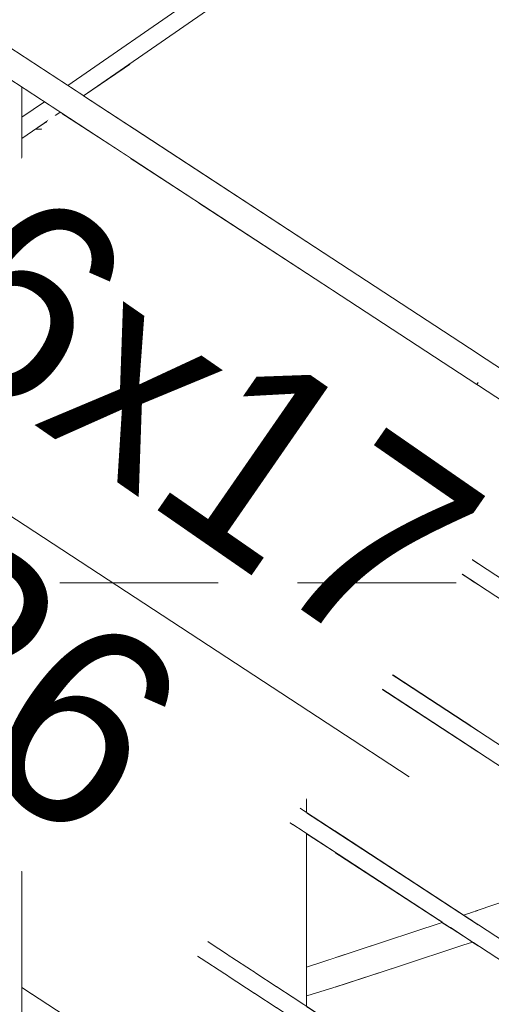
# Model space of a CAD drawing. Header units: millimetres. Extents: x 16408 to 39505, y -6861 to 26364.
# Tile 58 of 85: x 30368 to 30903, y 4378 to 5496. Entities that reach past the tile are written whole.
import ezdxf

# ---------------------------------------------------------------- set-up
doc = ezdxf.new("R2010")
doc.units = ezdxf.units.MM
doc.header["$MEASUREMENT"] = 0
doc.linetypes.add('Przerywana gęsta', pattern=[270, 180, -90])
doc.linetypes.add('Wipeout_Contour', pattern=[1000, 0, -1000])
for name, color, linetype, lineweight in [('0_Nr_pióra__1', 7, 'Continuous', 13), ('0_Nr_pióra__103', 7, 'Continuous', 5), ('0_Nr_pióra__7', 7, 'Continuous', 20)]:
    doc.layers.add(name, color=color, linetype=linetype, lineweight=lineweight)
doc.layers.add('inw_schody zewnętrzne', color=7, linetype='Continuous')
doc.layers.add('inw_ściany zewnętrzne_Nr_pióra__61', color=7, linetype='Continuous', lineweight=13, true_color=0x6a6a6a)
doc.styles.add('STYL_AUTOMATYCZNY_1', font='txt')

msp = doc.modelspace()

# ---------------------------------------------------------------- wipeouts: each hides what was drawn before it
at = {"color": 254, "linetype": 'Wipeout_Contour', "lineweight": 0, "ltscale": 215063.553643}
msp.add_wipeout([(30229.4, 5119.1), (30368, 5028.5), (30368, 5194.6), (30352.8, 5204.5), (30245.4, 5130.2), (30245.4, 5121.5), (30232.9, 5121.5)], dxfattribs=at).dxf.layer = 'inw_schody zewnętrzne'
at = {"color": 254, "linetype": 'Wipeout_Contour', "lineweight": 0, "ltscale": 93039.791798}
msp.add_wipeout([(30571.1, 4996.4), (30671.1, 4996.4), (30571.1, 5061.8)], dxfattribs=at).dxf.layer = 'inw_schody zewnętrzne'
at = {"color": 254, "linetype": 'Wipeout_Contour', "lineweight": 0, "ltscale": 156268.273294}
msp.add_wipeout([(30885.2, 4856.4), (30879.8, 4856.4), (30879.8, 4693.9), (30888.5, 4688.2), (30888.5, 4854.3)], dxfattribs=at).dxf.layer = 'inw_schody zewnętrzne'
at = {"color": 254, "linetype": 'Wipeout_Contour', "lineweight": 0, "ltscale": 124881.704356}
msp.add_wipeout([(30879.8, 4473.9), (30888.5, 4468.2), (30888.5, 4664.3), (30879.8, 4670)], dxfattribs=at).dxf.layer = 'inw_schody zewnętrzne'
at = {"color": 254, "linetype": 'Wipeout_Contour', "lineweight": 0, "ltscale": 124755.955299}
msp.add_wipeout([(30888.5, 4444.3), (30879.8, 4450), (30879.8, 4253.9), (30888.5, 4248.2)], dxfattribs=at).dxf.layer = 'inw_schody zewnętrzne'

# ---------------------------------------------------------------- next in the draw order: wipeouts: each hides what was drawn before it
at = {"color": 254, "linetype": 'Wipeout_Contour', "lineweight": 0, "ltscale": 215950.362642}
msp.add_wipeout([(30386, 5371.4), (30263.7, 5286.7), (30415.9, 5187.2), (30415.9, 5389.4), (30413.9, 5390.7), (30398.5, 5380.1), (30398.5, 5371.4)], dxfattribs=at).dxf.layer = 'inw_schody zewnętrzne'
at = {"color": 254, "linetype": 'Wipeout_Contour', "lineweight": 0, "ltscale": 124304.440553}
msp.add_wipeout([(30725.9, 5186.7), (30571.1, 5287.9), (30571.1, 5085.7), (30725.9, 4984.5)], dxfattribs=at).dxf.layer = 'inw_schody zewnętrzne'
at = {"color": 254, "linetype": 'Wipeout_Contour', "lineweight": 0, "ltscale": 124591.676056}
msp.add_wipeout([(30725.9, 4770.6), (30725.9, 4574.5), (30879.8, 4473.9), (30879.8, 4670)], dxfattribs=at).dxf.layer = 'inw_schody zewnętrzne'

# ---------------------------------------------------------------- next in the draw order: wipeouts: each hides what was drawn before it
at = {"color": 254, "linetype": 'Wipeout_Contour', "lineweight": 0, "ltscale": 92596.881963}
msp.add_wipeout([(30386, 5371.4), (30398.5, 5371.4), (30398.5, 5380.1)], dxfattribs=at)
at = {"color": 254, "linetype": 'Wipeout_Contour', "lineweight": 0, "ltscale": 123783.12787}
msp.add_wipeout([(30493.5, 5112.6), (30493.5, 4996.4), (30571.1, 4996.4), (30571.1, 5061.8)], dxfattribs=at).dxf.layer = 'inw_schody zewnętrzne'
at = {"color": 254, "linetype": 'Wipeout_Contour', "lineweight": 0, "ltscale": 124698.939193}
msp.add_wipeout([(30725.9, 4794.5), (30879.8, 4693.9), (30879.8, 4856.4), (30725.9, 4856.4)], dxfattribs=at).dxf.layer = 'inw_schody zewnętrzne'
at = {"color": 254, "linetype": 'Wipeout_Contour', "lineweight": 0, "ltscale": 124464.127141}
msp.add_wipeout([(30725.9, 4550.6), (30725.9, 4354.5), (30879.8, 4253.9), (30879.8, 4450)], dxfattribs=at).dxf.layer = 'inw_schody zewnętrzne'

# ---------------------------------------------------------------- next in the draw order: wipeouts: each hides what was drawn before it
at = {"color": 254, "linetype": 'Wipeout_Contour', "lineweight": 0, "ltscale": 123896.603704}
msp.add_wipeout([(30571.1, 5287.9), (30493.5, 5338.7), (30493.5, 5136.5), (30571.1, 5085.7)], dxfattribs=at).dxf.layer = 'inw_schody zewnętrzne'
at = {"color": 254, "linetype": 'Wipeout_Contour', "lineweight": 0, "ltscale": 93784.283615}
msp.add_wipeout([(30885.2, 4856.4), (30879.8, 4860), (30879.8, 4856.4)], dxfattribs=at).dxf.layer = 'inw_schody zewnętrzne'
at = {"color": 254, "linetype": 'Wipeout_Contour', "lineweight": 0, "ltscale": 124259.534853}
msp.add_wipeout([(30693.5, 4791.8), (30693.5, 4595.7), (30725.9, 4574.5), (30725.9, 4770.6)], dxfattribs=at).dxf.layer = 'inw_schody zewnętrzne'

# ---------------------------------------------------------------- next in the draw order: wipeouts: each hides what was drawn before it
at = {"color": 254, "linetype": 'Wipeout_Contour', "lineweight": 0, "ltscale": 123625.090939}
msp.add_wipeout([(30415.9, 5187.2), (30493.5, 5136.5), (30493.5, 5338.7), (30415.9, 5389.4)], dxfattribs=at).dxf.layer = 'inw_schody zewnętrzne'
at = {"color": 254, "linetype": 'Wipeout_Contour', "lineweight": 0, "ltscale": 124349.407655}
msp.add_wipeout([(30725.9, 4856.4), (30693.5, 4856.4), (30693.5, 4815.7), (30725.9, 4794.5)], dxfattribs=at).dxf.layer = 'inw_schody zewnętrzne'
at = {"color": 254, "linetype": 'Wipeout_Contour', "lineweight": 0, "ltscale": 124129.921436}
msp.add_wipeout([(30725.9, 4550.6), (30693.5, 4571.8), (30693.5, 4375.7), (30725.9, 4354.5)], dxfattribs=at).dxf.layer = 'inw_schody zewnętrzne'

# ---------------------------------------------------------------- next in the draw order: wipeouts: each hides what was drawn before it
at = {"color": 254, "linetype": 'Wipeout_Contour', "lineweight": 0, "ltscale": 92856.322726}
msp.add_wipeout([(30440.5, 5409.1), (30493.5, 5374.5), (30493.5, 5445.8)], dxfattribs=at).dxf.layer = 'inw_schody zewnętrzne'
at = {"color": 254, "linetype": 'Wipeout_Contour', "lineweight": 0, "ltscale": 154318.971503}
msp.add_wipeout([(30415.9, 4997.2), (30417.1, 4996.4), (30493.5, 4996.4), (30493.5, 5112.6), (30415.9, 5163.3)], dxfattribs=at).dxf.layer = 'inw_schody zewnętrzne'
at = {"color": 254, "linetype": 'Wipeout_Contour', "lineweight": 0, "ltscale": 124750.127877}
msp.add_wipeout([(30725.9, 4960.6), (30725.9, 4856.4), (30879.8, 4856.4), (30879.8, 4860)], dxfattribs=at).dxf.layer = 'inw_schody zewnętrzne'

# ---------------------------------------------------------------- next in the draw order: wipeouts: each hides what was drawn before it
at = {"color": 254, "linetype": 'Wipeout_Contour', "lineweight": 0, "ltscale": 124110.653601}
msp.add_wipeout([(29603.5, 5024.5), (31412.8, 6277.1), (31395.4, 6289.1), (29603.5, 5048.6)], dxfattribs=at)
at = {"color": 254, "linetype": 'Wipeout_Contour', "lineweight": 0, "ltscale": 124401.548432}
msp.add_wipeout([(30725.9, 4960.6), (30693.5, 4981.8), (30693.5, 4856.4), (30725.9, 4856.4)], dxfattribs=at).dxf.layer = 'inw_schody zewnętrzne'

# ---------------------------------------------------------------- next in the draw order: wipeouts: each hides what was drawn before it
at = {"color": 254, "linetype": 'Wipeout_Contour', "lineweight": 0, "ltscale": 124057.973169}
msp.add_wipeout([(29614.4, 4861.3), (29632.2, 4849.6), (31423.5, 6089.7), (31423.5, 6113.7)], dxfattribs=at)

# ---------------------------------------------------------------- next in the draw order: wipeouts: each hides what was drawn before it
at = {"color": 254, "linetype": 'Wipeout_Contour', "lineweight": 0, "ltscale": 124134.803041}
msp.add_wipeout([(30689.6, 4158.2), (30693.5, 4155.7), (30693.5, 4996.4), (30689.6, 4996.4)], dxfattribs=at)

# ---------------------------------------------------------------- next in the draw order: wipeouts: each hides what was drawn before it
at = {"color": 254, "linetype": 'Wipeout_Contour', "lineweight": 0, "ltscale": 124106.028996}
msp.add_wipeout([(30689.6, 4996.4), (30678.3, 4996.4), (30678.3, 4165.6), (30689.6, 4158.2)], dxfattribs=at)

# ---------------------------------------------------------------- next in the draw order: wipeouts: each hides what was drawn before it
at = {"color": 254, "linetype": 'Wipeout_Contour', "lineweight": 0, "ltscale": 124049.592898}
msp.add_wipeout([(30659.8, 4996.4), (30659.8, 4177.7), (30678.3, 4165.6), (30678.3, 4996.4)], dxfattribs=at)

# ---------------------------------------------------------------- next in the draw order: wipeouts: each hides what was drawn before it
at = {"color": 254, "linetype": 'Wipeout_Contour', "lineweight": 0, "ltscale": 123967.676196}
msp.add_wipeout([(30634.9, 4194), (30659.8, 4177.7), (30659.8, 4996.4), (30634.9, 4996.4)], dxfattribs=at)

# ---------------------------------------------------------------- next in the draw order: wipeouts: each hides what was drawn before it
at = {"color": 254, "linetype": 'Wipeout_Contour', "lineweight": 0, "ltscale": 123863.443485}
msp.add_wipeout([(30604.6, 4996.4), (30604.6, 4213.8), (30634.9, 4194), (30634.9, 4996.4)], dxfattribs=at)

# ---------------------------------------------------------------- next in the draw order: wipeouts: each hides what was drawn before it
at = {"color": 254, "linetype": 'Wipeout_Contour', "lineweight": 0, "ltscale": 123740.918532}
msp.add_wipeout([(30604.6, 4996.4), (30570, 4996.4), (30570, 4236.4), (30604.6, 4213.8)], dxfattribs=at)

# ---------------------------------------------------------------- next in the draw order: wipeouts: each hides what was drawn before it
at = {"color": 254, "linetype": 'Wipeout_Contour', "lineweight": 0, "ltscale": 123604.826956}
msp.add_wipeout([(30570, 4996.4), (30532.5, 4996.4), (30532.5, 4260.9), (30570, 4236.4)], dxfattribs=at)

# ---------------------------------------------------------------- next in the draw order: wipeouts: each hides what was drawn before it
at = {"color": 254, "linetype": 'Wipeout_Contour', "lineweight": 0, "ltscale": 123460.411094}
msp.add_wipeout([(30493.5, 4996.4), (30493.5, 4286.5), (30532.5, 4260.9), (30532.5, 4996.4)], dxfattribs=at)

# ---------------------------------------------------------------- next in the draw order: wipeouts: each hides what was drawn before it
at = {"color": 254, "linetype": 'Wipeout_Contour', "lineweight": 0, "ltscale": 123313.2284}
msp.add_wipeout([(30454.5, 4996.4), (30454.5, 4312), (30493.5, 4286.5), (30493.5, 4996.4)], dxfattribs=at)

# ---------------------------------------------------------------- next in the draw order: wipeouts: each hides what was drawn before it
at = {"color": 254, "linetype": 'Wipeout_Contour', "lineweight": 0, "ltscale": 123168.934981}
msp.add_wipeout([(30417, 4336.5), (30454.5, 4312), (30454.5, 4996.4), (30417, 4996.4)], dxfattribs=at)

# ---------------------------------------------------------------- next in the draw order: wipeouts: each hides what was drawn before it
at = {"color": 254, "linetype": 'Wipeout_Contour', "lineweight": 0, "ltscale": 123033.069264}
msp.add_wipeout([(30417, 4996.4), (30382.4, 4996.4), (30382.4, 4359.1), (30417, 4336.5)], dxfattribs=at)

# ---------------------------------------------------------------- next in the draw order: wipeouts: each hides what was drawn before it
at = {"color": 254, "linetype": 'Wipeout_Contour', "lineweight": 0, "ltscale": 520316.575892}
msp.add_wipeout([(29603.5, 4868.4), (29603.5, 4844.7), (29845.6, 4686.4), (29863.5, 4686.4), (29863.5, 4674.7), (30105.6, 4516.4), (30123.5, 4516.4), (30123.5, 4504.7), (30365.6, 4346.4), (30383.5, 4346.4), (30383.5, 4334.7), (30625.6, 4176.4), (30643.5, 4176.4), (30643.5, 4164.7), (30885.6, 4006.4), (30903.5, 4006.4), (30903.5, 4018.4)], dxfattribs=at)

# ---------------------------------------------------------------- next in the draw order: wipeouts: each hides what was drawn before it
at = {"color": 254, "linetype": 'Wipeout_Contour', "lineweight": 0, "ltscale": 217230.650191}
msp.add_wipeout([(30245.9, 5274.4), (30671.1, 4996.4), (30693.5, 4996.4), (30693.5, 4981.8), (30888.5, 4854.3), (30888.5, 4878.2), (30263.7, 5286.7)], dxfattribs=at)
at = {"color": 254, "linetype": 'Wipeout_Contour', "lineweight": 0, "ltscale": 124615.157584}
msp.add_wipeout([(30693.5, 4815.7), (30693.5, 4791.8), (30888.5, 4664.3), (30888.5, 4688.2)], dxfattribs=at)
at = {"color": 254, "linetype": 'Wipeout_Contour', "lineweight": 0, "ltscale": 124484.299743}
msp.add_wipeout([(30693.5, 4595.7), (30693.5, 4571.8), (30888.5, 4444.3), (30888.5, 4468.2)], dxfattribs=at)
at = {"color": 254, "linetype": 'Wipeout_Contour', "lineweight": 0, "ltscale": 93049.471416}
msp.add_wipeout([(30724.5, 4397.1), (30693.6, 4387.6), (30694, 4387.3)], dxfattribs=at)

# ---------------------------------------------------------------- next in the draw order: linework, layer by layer
at = {"layer": '0_Nr_pióra__103', "color": 7, "linetype": 'Continuous', "lineweight": 5}
for p, q in [((31092.4, 4554.9), (30368, 5028.5)), ((30368, 5028.5), (30417.1, 4996.4)), ((31146.3, 4495.7), (30370.4, 5003)), ((30370.4, 5003), (30380.5, 4996.4)), ((30370.4, 4996.4), (30382.4, 4996.4)), ((30417, 4996.4), (30454.5, 4996.4)), ((30454.5, 4996.4), (30493.5, 4996.4)), ((30493.5, 4996.4), (30532.5, 4996.4)), ((30532.5, 4996.4), (30570, 4996.4)), ((30570, 4996.4), (30604.6, 4996.4)), ((30604.6, 4996.4), (30634.9, 4996.4)), ((30634.9, 4996.4), (30659.8, 4996.4)), ((30659.8, 4996.4), (30671.1, 4996.4)), ((30693.5, 4981.8), (30888.5, 4854.3)), ((30693.5, 4815.7), (30693.5, 4981.8)), ((30693.5, 4815.7), (30888.5, 4688.2)), ((30693.5, 4791.8), (30888.5, 4664.3)), ((30693.5, 4595.7), (30693.5, 4791.8))]:
    msp.add_line(p, q, dxfattribs=at)

# ---------------------------------------------------------------- next in the draw order: wipeouts: each hides what was drawn before it
at = {"color": 254, "linetype": 'Wipeout_Contour', "lineweight": 0, "ltscale": 154327.087416}
msp.add_wipeout([(29618.5, 5946.6), (29618.5, 5910.8), (30887.1, 5081.3), (30888.5, 5083.5), (30888.5, 5116.2)], dxfattribs=at)
at = {"color": 254, "linetype": 'Wipeout_Contour', "lineweight": 0, "ltscale": 93631.230011}
msp.add_wipeout([(30884, 4483.1), (30888.5, 4480.1), (30888.5, 4484.6)], dxfattribs=at)
at = {"color": 254, "linetype": 'Wipeout_Contour', "lineweight": 0, "ltscale": 155088.029027}
msp.add_wipeout([(30693.5, 4388.4), (30693.5, 4387.6), (30693.6, 4387.6), (30724.5, 4397.1), (30720.1, 4397.1)], dxfattribs=at)

# ---------------------------------------------------------------- next in the draw order: linework, layer by layer
at = {"layer": '0_Nr_pióra__103', "color": 7, "linetype": 'Continuous', "lineweight": 5}
for p, q in [((30422.6, 5420.8), (31450.7, 6132.6)), ((30440.5, 5409.1), (31456.6, 6112.6)), ((31146.3, 4947.6), (29618.5, 5946.6)), ((31146.3, 4911.8), (29618.5, 5910.8)), ((30370.4, 4366.9), (30370.4, 5419.2)), ((30370.4, 5384.7), (30396, 5402.4)), ((30440.5, 5409.1), (30888.5, 5116.2)), ((30370.4, 5360.6), (30413.9, 5390.7)), ((30413.9, 5390.7), (30887.1, 5081.3)), ((30398.5, 5371.4), (30398.5, 5380.1)), ((30386, 5371.4), (30398.5, 5371.4)), ((31146.3, 4709.6), (30370.4, 5216.9)), ((30370.4, 5216.9), (30888.5, 4878.2)), ((31146.3, 4685.7), (30370.4, 5193)), ((30370.4, 5193), (30671.1, 4996.4)), ((30888.5, 5083.5), (30887.1, 5081.3)), ((30871.9, 4479), (30922, 4495.9))]:
    msp.add_line(p, q, dxfattribs=at)

# ---------------------------------------------------------------- next in the draw order: wipeouts: each hides what was drawn before it
at = {"color": 254, "linetype": 'Wipeout_Contour', "lineweight": 0, "ltscale": 93046.450643}
msp.add_wipeout([(30693.5, 4398.6), (30693.5, 4388.4), (30720.1, 4397.1)], dxfattribs=at)

# ---------------------------------------------------------------- next in the draw order: wipeouts: each hides what was drawn before it
at = {"color": 254, "linetype": 'Wipeout_Contour', "lineweight": 0, "ltscale": 124078.98875}
msp.add_wipeout([(30711, 4425.7), (30693.5, 4419.9), (30693.5, 4398.6), (30720.1, 4397.1)], dxfattribs=at)

# ---------------------------------------------------------------- next in the draw order: linework, layer by layer
at = {"layer": '0_Nr_pióra__103', "color": 7, "linetype": 'Continuous', "lineweight": 5}
msp.add_line((30693.5, 4375.7), (30693.5, 4571.8), dxfattribs=at)

# ---------------------------------------------------------------- next in the draw order: wipeouts: each hides what was drawn before it
at = {"color": 254, "linetype": 'Wipeout_Contour', "lineweight": 0, "ltscale": 93184.937093}
msp.add_wipeout([(30720.1, 4397.1), (30724.5, 4397.1), (30798.2, 4420.9)], dxfattribs=at)

# ---------------------------------------------------------------- next in the draw order: wipeouts: each hides what was drawn before it
at = {"color": 254, "linetype": 'Wipeout_Contour', "lineweight": 0, "ltscale": 93254.850965}
msp.add_wipeout([(30792.4, 4420.9), (30720.1, 4397.1), (30798.2, 4420.9)], dxfattribs=at)

# ---------------------------------------------------------------- next in the draw order: wipeouts: each hides what was drawn before it
at = {"color": 254, "linetype": 'Wipeout_Contour', "lineweight": 0, "ltscale": 93170.081688}
msp.add_wipeout([(30711, 4425.7), (30720.1, 4397.1), (30792.4, 4420.9)], dxfattribs=at)

# ---------------------------------------------------------------- next in the draw order: linework, layer by layer
at = {"layer": '0_Nr_pióra__103', "color": 7, "linetype": 'Continuous', "lineweight": 5}
for p, q in [((31146.3, 3889.6), (30370.4, 4396.9)), ((30694, 4387.3), (30724.5, 4397.1))]:
    msp.add_line(p, q, dxfattribs=at)

# ---------------------------------------------------------------- next in the draw order: wipeouts: each hides what was drawn before it
at = {"color": 254, "linetype": 'Wipeout_Contour', "lineweight": 0, "ltscale": 93239.271919}
msp.add_wipeout([(30783.4, 4449.5), (30711, 4425.7), (30792.4, 4420.9)], dxfattribs=at)

# ---------------------------------------------------------------- next in the draw order: linework, layer by layer
at = {"layer": '0_Nr_pióra__103', "color": 7, "linetype": 'Continuous', "lineweight": 5}
msp.add_line((30693.5, 4419.9), (30711, 4425.7), dxfattribs=at)

# ---------------------------------------------------------------- next in the draw order: wipeouts: each hides what was drawn before it
at = {"color": 254, "linetype": 'Wipeout_Contour', "lineweight": 0, "ltscale": 93411.790723}
msp.add_wipeout([(30871.1, 4444.8), (30792.4, 4420.9), (30798.2, 4420.9)], dxfattribs=at)

# ---------------------------------------------------------------- next in the draw order: wipeouts: each hides what was drawn before it
at = {"color": 254, "linetype": 'Wipeout_Contour', "lineweight": 0, "ltscale": 93479.619405}
msp.add_wipeout([(30863.9, 4444.8), (30792.4, 4420.9), (30871.1, 4444.8)], dxfattribs=at)

# ---------------------------------------------------------------- next in the draw order: wipeouts: each hides what was drawn before it
at = {"color": 254, "linetype": 'Wipeout_Contour', "lineweight": 0, "ltscale": 93394.201794}
msp.add_wipeout([(30783.4, 4449.5), (30792.4, 4420.9), (30863.9, 4444.8)], dxfattribs=at)

# ---------------------------------------------------------------- next in the draw order: linework, layer by layer
at = {"layer": '0_Nr_pióra__103', "color": 7, "linetype": 'Continuous', "lineweight": 5}
msp.add_line((30724.5, 4397.1), (30798.2, 4420.9), dxfattribs=at)

# ---------------------------------------------------------------- next in the draw order: wipeouts: each hides what was drawn before it
at = {"color": 254, "linetype": 'Wipeout_Contour', "lineweight": 0, "ltscale": 93462.805613}
msp.add_wipeout([(30783.4, 4449.5), (30863.9, 4444.8), (30855, 4473.3)], dxfattribs=at)

# ---------------------------------------------------------------- next in the draw order: linework, layer by layer
at = {"layer": '0_Nr_pióra__103', "color": 7, "linetype": 'Continuous', "lineweight": 5}
for p, q in [((30783.4, 4449.5), (30847.8, 4470.9)), ((30711, 4425.7), (30783.4, 4449.5))]:
    msp.add_line(p, q, dxfattribs=at)

# ---------------------------------------------------------------- next in the draw order: wipeouts: each hides what was drawn before it
at = {"color": 254, "linetype": 'Wipeout_Contour', "lineweight": 0, "ltscale": 124786.655169}
msp.add_wipeout([(30888.5, 4452.2), (30863.9, 4444.8), (30871.1, 4444.8), (30888.5, 4450.5)], dxfattribs=at)

# ---------------------------------------------------------------- next in the draw order: wipeouts: each hides what was drawn before it
at = {"color": 254, "linetype": 'Wipeout_Contour', "lineweight": 0, "ltscale": 93597.434832}
msp.add_wipeout([(30888.5, 4453.1), (30863.9, 4444.8), (30888.5, 4452.2)], dxfattribs=at)

# ---------------------------------------------------------------- next in the draw order: wipeouts: each hides what was drawn before it
at = {"color": 254, "linetype": 'Wipeout_Contour', "lineweight": 0, "ltscale": 155961.581627}
msp.add_wipeout([(30863.1, 4472.9), (30855, 4473.3), (30863.9, 4444.8), (30888.5, 4453.1), (30888.5, 4456.2)], dxfattribs=at)

# ---------------------------------------------------------------- next in the draw order: linework, layer by layer
at = {"layer": '0_Nr_pióra__103', "color": 7, "linetype": 'Continuous', "lineweight": 5}
for p, q in [((30871.1, 4444.8), (30882.2, 4448.4)), ((30798.2, 4420.9), (30871.1, 4444.8))]:
    msp.add_line(p, q, dxfattribs=at)

# ---------------------------------------------------------------- next in the draw order: wipeouts: each hides what was drawn before it
at = {"color": 254, "linetype": 'Wipeout_Contour', "lineweight": 0, "ltscale": 93545.58851}
msp.add_wipeout([(30859.9, 4475), (30855, 4473.3), (30863.1, 4472.9)], dxfattribs=at)

# ---------------------------------------------------------------- next in the draw order: linework, layer by layer
at = {"layer": '0_Nr_pióra__103', "color": 7, "linetype": 'Continuous', "lineweight": 5}
for p, q in [((31146.3, 4299.6), (30370.4, 4806.9)), ((31146.3, 4275.7), (30370.4, 4783)), ((30693.5, 4595.7), (30888.5, 4468.2)), ((31146.3, 4079.6), (30370.4, 4586.9)), ((30693.5, 4571.8), (30888.5, 4444.3)), ((31146.3, 4055.7), (30370.4, 4563))]:
    msp.add_line(p, q, dxfattribs=at)

# ---------------------------------------------------------------- next in the draw order: wipeouts: each hides what was drawn before it
at = {"color": 7, "linetype": 'Wipeout_Contour', "lineweight": 20, "ltscale": 123482.77212}
msp.add_wipeout([(30405.3, 5388.7), (30964.1, 5001.7), (30550.4, 4404.4), (29991.6, 4791.4)], dxfattribs=at).dxf.layer = '0_Nr_pióra__7'

# ---------------------------------------------------------------- next in the draw order: linework, layer by layer
at = {"layer": '0_Nr_pióra__1', "color": 7, "linetype": 'Continuous', "lineweight": 13}
msp.add_line((30810.1, 4636.2), (29960.4, 5191.8), dxfattribs=at)
at = {"layer": 'inw_ściany zewnętrzne_Nr_pióra__61', "color": 251, "linetype": 'Przerywana gęsta', "lineweight": 13, "true_color": 0x6a6a6a, "flags": 128}
msp.add_lwpolyline([(29603.5, 4856.4), (38941.5, 4856.4)], dxfattribs=at)

# ---------------------------------------------------------------- next in the draw order: texts
at = {"layer": '0_Nr_pióra__7', "color": 7, "linetype": 'Continuous', "lineweight": 20, "insert": (30305.2, 4647.3), "char_height": 225, "attachment_point": 8, "rotation": 325.2967, "line_spacing_factor": 0.963147, "style": 'STYL_AUTOMATYCZNY_1'}
msp.add_mtext('\\A1;{\\pqc;\\fCentury Gothic|b0|i0|c238|p34;6\\fCentury Gothic|b0|i0|c238|p34;x1\\fCentury Gothic|b0|i0|c238|p34;7\\P\\pqc;\\fCentury Gothic|b0|i0|c238|p34;26}', dxfattribs=at)

doc.saveas('drawing.dxf')
